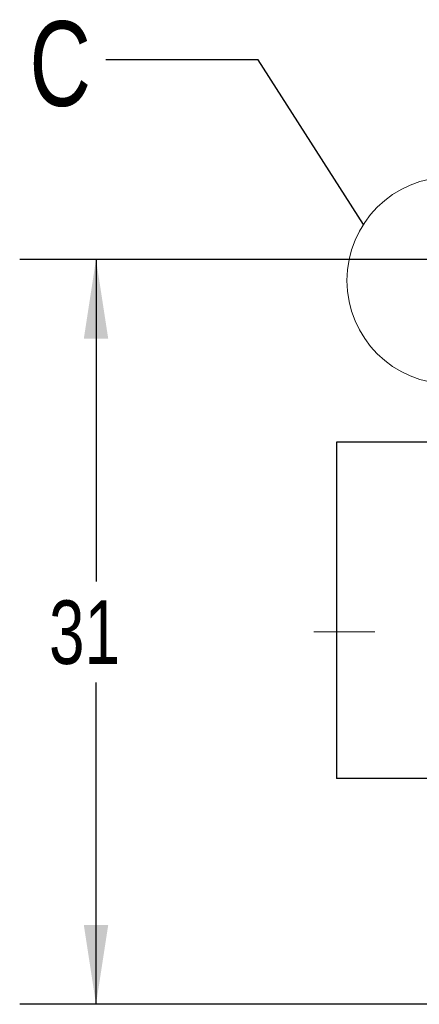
# Paper-space layout 'IX body' of a CAD drawing. Header units: millimetres. Extents: x 5 to 274, y 4 to 211.
# Tile 9 of 21: x 97 to 114, y 146 to 187. Entities that reach past the tile are written whole.
import ezdxf

# ---------------------------------------------------------------- set-up
doc = ezdxf.new("R2010")
doc.units = ezdxf.units.MM
doc.linetypes.add('CENTERX2', pattern=[20.32, 12.7, -2.54, 2.54, -2.54])
doc.layers.add('DIMENSIONS', color=8, linetype='Continuous')
doc.styles.add('SLDTEXTSTYLE0', font='TXT', dxfattribs={"width": 0.75})
doc.dimstyles.new('SLDDIMSTYLE10', dxfattribs={"dimtxt": 0.18, "dimasz": 3.302, "dimexe": 0, "dimexo": 0.0625, "dimgap": 0, "dimtad": 0, "dimtih": 1, "dimtoh": 1, "dimdec": 0, "dimrnd": 1e-09, "dimzin": 0, "dimdsep": 46, "dimtxsty": 'Standard', "dimblk1": 'NONE', "dimblk2": 'NONE', "dimsah": 1, "dimcen": 0.09, "dimadec": 0, "dimazin": 0, "dimtfac": 3.302, "dimtdec": 0, "dimtofl": 0, "dimtmove": 0, "dimatfit": 3, "dimldrblk": 'NONE', "dimfxl": 1, "dimfrac": 2, "dimtolj": 1, "dimtzin": 0, "dimarcsym": 0})
doc.dimstyles.new('SLDDIMSTYLE2', dxfattribs={"dimtxt": 2.645833, "dimasz": 3.302, "dimexe": 0, "dimexo": 0.0625, "dimgap": 0.661458, "dimtad": 0, "dimtih": 1, "dimtoh": 1, "dimdec": 0, "dimrnd": 1e-09, "dimzin": 12, "dimdsep": 46, "dimtxsty": 'SLDTEXTSTYLE0', "dimsah": 1, "dimcen": 0.09, "dimadec": 0, "dimazin": 3, "dimtfac": 1, "dimtdec": 0, "dimtofl": 0, "dimtmove": 0, "dimatfit": 3, "dimfxl": 1, "dimfrac": 2, "dimtolj": 1, "dimtzin": 12, "dimarcsym": 0})

# ---------------------------------------------------------------- blocks, each defined once
blk = doc.blocks.new('_D_40')
at = {"layer": 'DIMENSIONS'}
for p, q in [((116.779, 176.916), (97.385, 176.916)), ((100.56, 176.916), (100.56, 163.518)), ((100.56, 145.916), (100.56, 159.314)), ((116.779, 145.916), (97.385, 145.916))]:
    blk.add_line(p, q, dxfattribs=at)
for points in [[(100.56, 176.916), (100.052, 173.614), (101.068, 173.614)], [(100.56, 145.916), (101.068, 149.218), (100.052, 149.218)]]:
    blk.add_solid(points, dxfattribs=at)
at = {"layer": 'DIMENSIONS', "insert": (98.605, 162.725), "char_height": 2.6458, "attachment_point": 1, "style": 'SLDTEXTSTYLE0'}
blk.add_mtext('31', dxfattribs=at)
blk = doc.blocks.new('_None')

psp = doc.layouts.new('IX body')

# ---------------------------------------------------------------- linework, layer by layer
at = {"color": 7, "linetype": 'Continuous', "lineweight": 25}
for p, q in [((110.5596738, 169.3163894), (110.5596738, 155.3163894)), ((111.5596738, 169.3163894), (110.5596738, 169.3163894)), ((114.5701738, 169.3163894), (111.5596738, 169.3163894)), ((111.5596738, 155.3163894), (110.5596738, 155.3163894)), ((114.5701738, 155.3163894), (111.5596738, 155.3163894))]:
    psp.add_line(p, q, dxfattribs=at)
at = {"color": 7, "linetype": 'CENTERX2', "lineweight": 18}
psp.add_line((127.3991738, 161.4163894), (108.6991738, 161.4163894), dxfattribs=at)
at = {"color": 7, "linetype": 'Continuous', "lineweight": 18}
psp.add_circle((115.3086154, 176.0377271), 4.3081511, dxfattribs=at)

# ---------------------------------------------------------------- texts
at = {"color": 7, "linetype": 'Continuous', "lineweight": 18, "insert": (97.7918473, 186.8280836), "char_height": 3.5277778, "attachment_point": 1, "style": 'SLDTEXTSTYLE0'}
psp.add_mtext('C', dxfattribs=at)

# ---------------------------------------------------------------- dimensions: what is measured, and where the dimension line sits
at = {"layer": 'DIMENSIONS'}
dim = psp.add_linear_dim(base=(100.5596738, 145.9163894), p1=(118.0491738, 176.9163894), p2=(118.0491738, 145.9163894), angle=90, dimstyle='SLDDIMSTYLE2', dxfattribs=at)
dim.commit()
dim.dimension.update_dxf_attribs({"geometry": '_D_40', "text_midpoint": (100.5596738, 161.4163894), "dimtype": 160})

# ---------------------------------------------------------------- leaders
at = {"color": 7, "linetype": 'Continuous', "lineweight": 18, "has_arrowhead": 0}
psp.add_leader([(111.6807175, 178.3611994), (107.3111564, 185.2264982), (100.9611564, 185.2264982)], dimstyle='SLDDIMSTYLE10', dxfattribs=at)

doc.saveas('drawing.dxf')
